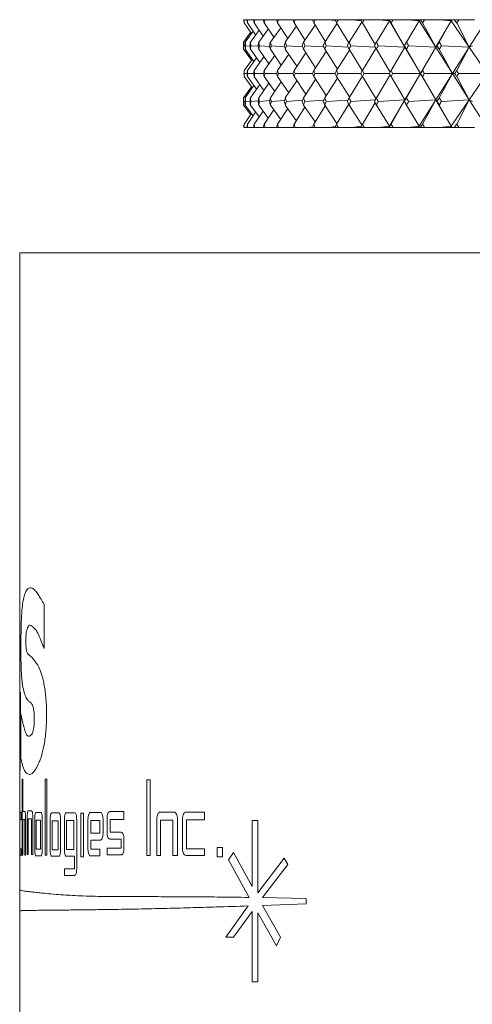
# Model space of a CAD drawing. Header units: inches. Extents: x 1.3 to 19.7, y 2.7 to 15.7.
# Tile 21 of 27: x 17.206 to 17.732, y 9.217 to 10.36. Entities that reach past the tile are written whole.
import ezdxf

# ---------------------------------------------------------------- set-up
doc = ezdxf.new("R2010")
doc.units = ezdxf.units.IN
doc.header["$MEASUREMENT"] = 0

msp = doc.modelspace()

# ---------------------------------------------------------------- linework, layer by layer
at = {"color": 7, "linetype": 'Continuous', "lineweight": 15}
for p, q in [((17.4668, 10.3598), (17.467, 10.3598)), ((17.4755, 10.3436), (17.4669, 10.356)), ((17.4704, 10.3598), (17.467, 10.3598)), ((17.4704, 10.3598), (17.4712, 10.3598)), ((17.4803, 10.3422), (17.4708, 10.356)), ((17.478, 10.3598), (17.4712, 10.3598)), ((17.478, 10.3598), (17.4792, 10.3598)), ((17.4889, 10.3408), (17.4786, 10.356)), ((17.4894, 10.3598), (17.4792, 10.3598)), ((17.4894, 10.3598), (17.4911, 10.3598)), ((17.5014, 10.3394), (17.4902, 10.356)), ((17.5046, 10.3598), (17.4911, 10.3598)), ((17.5046, 10.3598), (17.5068, 10.3598)), ((17.5177, 10.338), (17.5057, 10.356)), ((17.5212, 10.3598), (17.5068, 10.3598)), ((17.5212, 10.3598), (17.5237, 10.3595)), ((17.5236, 10.3598), (17.5212, 10.3598)), ((17.5236, 10.3598), (17.5263, 10.3598)), ((17.5376, 10.3365), (17.5249, 10.356)), ((17.5414, 10.3598), (17.5263, 10.3598)), ((17.5494, 10.3535), (17.5359, 10.3339)), ((17.5414, 10.3598), (17.5465, 10.3591)), ((17.5462, 10.3598), (17.5414, 10.3598)), ((17.5462, 10.3598), (17.5494, 10.3598)), ((17.5612, 10.3349), (17.5478, 10.356)), ((17.5652, 10.3598), (17.5494, 10.3598)), ((17.5748, 10.3551), (17.5606, 10.3339)), ((17.5652, 10.3598), (17.5729, 10.3588)), ((17.5725, 10.3598), (17.5652, 10.3598)), ((17.5725, 10.3598), (17.5761, 10.3598)), ((17.5884, 10.333), (17.5743, 10.356)), ((17.5925, 10.3598), (17.5761, 10.3598)), ((17.6038, 10.3569), (17.5888, 10.3339)), ((17.5925, 10.3598), (17.6029, 10.3586)), ((17.6022, 10.3598), (17.5925, 10.3598)), ((17.6022, 10.3598), (17.6063, 10.3598)), ((17.6191, 10.3311), (17.6043, 10.356)), ((17.6232, 10.3598), (17.6063, 10.3598)), ((17.6358, 10.3583), (17.6205, 10.3339)), ((17.6232, 10.3598), (17.6358, 10.3583)), ((17.6349, 10.3598), (17.6232, 10.3598)), ((17.6358, 10.3583), (17.6349, 10.3598)), ((17.6351, 10.3598), (17.6349, 10.3598)), ((17.6349, 10.3598), (17.6358, 10.3583)), ((17.6349, 10.3598), (17.6349, 10.3598)), ((17.6351, 10.3598), (17.6358, 10.3583)), ((17.6353, 10.3598), (17.6351, 10.3598)), ((17.6353, 10.3598), (17.6398, 10.3598)), ((17.6358, 10.3583), (17.6537, 10.3278)), ((17.6537, 10.3278), (17.6376, 10.356)), ((17.6573, 10.3598), (17.6398, 10.3598)), ((17.6701, 10.3583), (17.6555, 10.3339)), ((17.6573, 10.3598), (17.6701, 10.3583)), ((17.6692, 10.3598), (17.6573, 10.3598)), ((17.6692, 10.3598), (17.6701, 10.3583)), ((17.6693, 10.3598), (17.6692, 10.3598)), ((17.6701, 10.3583), (17.6693, 10.3598)), ((17.6703, 10.3598), (17.6693, 10.3598)), ((17.6703, 10.3598), (17.6701, 10.3583)), ((17.6701, 10.3583), (17.6896, 10.3278)), ((17.6717, 10.3598), (17.6703, 10.3598)), ((17.6717, 10.3598), (17.6766, 10.3598)), ((17.6896, 10.3278), (17.6741, 10.356)), ((17.6944, 10.3598), (17.6766, 10.3598)), ((17.7075, 10.3583), (17.6896, 10.3278)), ((17.7075, 10.3583), (17.6936, 10.3339)), ((17.6944, 10.3598), (17.7075, 10.3583)), ((17.7065, 10.3598), (17.6944, 10.3598)), ((17.7065, 10.3598), (17.7075, 10.3583)), ((17.7067, 10.3598), (17.7065, 10.3598)), ((17.7075, 10.3583), (17.7067, 10.3598)), ((17.7084, 10.3598), (17.7067, 10.3598)), ((17.7085, 10.3598), (17.7075, 10.3583)), ((17.7084, 10.3598), (17.7075, 10.3583)), ((17.7075, 10.3583), (17.7284, 10.3278)), ((17.7085, 10.3598), (17.7084, 10.3598)), ((17.7111, 10.3598), (17.7085, 10.3598)), ((17.7111, 10.3598), (17.7164, 10.3598)), ((17.7284, 10.3278), (17.7138, 10.356)), ((17.7346, 10.3598), (17.7164, 10.3598)), ((17.7479, 10.3583), (17.7284, 10.3278)), ((17.4745, 10.3449), (17.4664, 10.3339)), ((17.4775, 10.3463), (17.4683, 10.3339)), ((17.4843, 10.3477), (17.4742, 10.3339)), ((17.4949, 10.349), (17.4839, 10.3339)), ((17.5094, 10.3505), (17.4975, 10.3339)), ((17.5275, 10.352), (17.5148, 10.3339)), ((17.4664, 10.3339), (17.4664, 10.3256)), ((17.4664, 10.3296), (17.4681, 10.3294)), ((17.4755, 10.3127), (17.4664, 10.3256)), ((17.4784, 10.3114), (17.4683, 10.3256)), ((17.4686, 10.3296), (17.4738, 10.3292)), ((17.4851, 10.31), (17.4742, 10.3256)), ((17.4747, 10.3296), (17.4833, 10.3289)), ((17.4957, 10.3086), (17.4839, 10.3256)), ((17.4847, 10.3296), (17.4967, 10.3287)), ((17.5101, 10.3072), (17.4975, 10.3256)), ((17.4985, 10.3296), (17.5139, 10.3285)), ((17.5188, 10.3197), (17.5057, 10.3008)), ((17.5282, 10.3057), (17.5148, 10.3256)), ((17.5161, 10.3296), (17.5349, 10.3283)), ((17.5388, 10.3212), (17.5249, 10.3008)), ((17.55, 10.3041), (17.5359, 10.3256)), ((17.5374, 10.3296), (17.5595, 10.3282)), ((17.5624, 10.3228), (17.5478, 10.3008)), ((17.5754, 10.3025), (17.5606, 10.3256)), ((17.5623, 10.3296), (17.5877, 10.328)), ((17.5895, 10.3245), (17.5743, 10.3008)), ((17.6042, 10.3008), (17.5888, 10.3256)), ((17.5908, 10.3296), (17.6193, 10.3279)), ((17.6201, 10.3263), (17.6043, 10.3008)), ((17.6365, 10.2988), (17.6205, 10.3256)), ((17.6227, 10.3296), (17.6537, 10.3278)), ((17.6537, 10.3278), (17.6376, 10.3008)), ((17.6531, 10.3296), (17.6537, 10.3278)), ((17.6537, 10.3278), (17.6716, 10.2973)), ((17.6716, 10.2973), (17.6555, 10.3256)), ((17.6578, 10.3296), (17.6896, 10.3278)), ((17.6896, 10.3278), (17.6716, 10.2973)), ((17.6896, 10.3278), (17.6741, 10.3008)), ((17.691, 10.3296), (17.6896, 10.3278)), ((17.6896, 10.3278), (17.709, 10.2973)), ((17.709, 10.2973), (17.6936, 10.3256)), ((17.6962, 10.3296), (17.7284, 10.3278)), ((17.7284, 10.3278), (17.709, 10.2973)), ((17.7284, 10.3278), (17.7138, 10.3008)), ((17.732, 10.3296), (17.7284, 10.3278)), ((17.7284, 10.3278), (17.7493, 10.2973)), ((17.4765, 10.3141), (17.4669, 10.3008)), ((17.4813, 10.3154), (17.4708, 10.3008)), ((17.49, 10.3168), (17.4786, 10.3008)), ((17.5025, 10.3182), (17.4902, 10.3008)), ((17.4705, 10.2973), (17.467, 10.2973)), ((17.4781, 10.2973), (17.4711, 10.2973)), ((17.4895, 10.2973), (17.4791, 10.2973)), ((17.5048, 10.2973), (17.491, 10.2973)), ((17.5238, 10.2973), (17.5066, 10.2973)), ((17.5465, 10.2973), (17.5261, 10.2973)), ((17.5728, 10.2973), (17.5492, 10.2973)), ((17.6026, 10.2973), (17.5758, 10.2973)), ((17.6357, 10.2973), (17.606, 10.2973)), ((17.6716, 10.2973), (17.6395, 10.2973)), ((17.6537, 10.2668), (17.6716, 10.2973)), ((17.6716, 10.2973), (17.6555, 10.269)), ((17.6896, 10.2668), (17.6716, 10.2973)), ((17.6716, 10.2973), (17.6721, 10.2973)), ((17.709, 10.2973), (17.6762, 10.2973)), ((17.6896, 10.2668), (17.709, 10.2973)), ((17.709, 10.2973), (17.6936, 10.269)), ((17.7284, 10.2668), (17.709, 10.2973)), ((17.709, 10.2973), (17.7116, 10.2973)), ((17.7493, 10.2973), (17.716, 10.2973)), ((17.7284, 10.2668), (17.7493, 10.2973)), ((17.4669, 10.2938), (17.4765, 10.2805)), ((17.4708, 10.2938), (17.4813, 10.2792)), ((17.4786, 10.2938), (17.49, 10.2778)), ((17.4957, 10.286), (17.4839, 10.269)), ((17.4902, 10.2938), (17.5025, 10.2764)), ((17.5101, 10.2875), (17.4975, 10.269)), ((17.5057, 10.2938), (17.5188, 10.2749)), ((17.5282, 10.2889), (17.5148, 10.269)), ((17.5249, 10.2938), (17.5388, 10.2734)), ((17.55, 10.2905), (17.5359, 10.269)), ((17.5478, 10.2938), (17.5624, 10.2718)), ((17.5754, 10.2921), (17.5606, 10.269)), ((17.5743, 10.2938), (17.5895, 10.2701)), ((17.6042, 10.2939), (17.5888, 10.269)), ((17.6043, 10.2938), (17.6201, 10.2683)), ((17.6365, 10.2958), (17.6205, 10.269)), ((17.6376, 10.2938), (17.6537, 10.2668)), ((17.6741, 10.2938), (17.6896, 10.2668)), ((17.7138, 10.2938), (17.7284, 10.2668)), ((17.4755, 10.2819), (17.4664, 10.269)), ((17.4784, 10.2833), (17.4683, 10.269)), ((17.4851, 10.2846), (17.4742, 10.269)), ((17.4664, 10.269), (17.4664, 10.2607)), ((17.4681, 10.2652), (17.4664, 10.265)), ((17.4738, 10.2654), (17.4686, 10.265)), ((17.4833, 10.2657), (17.4747, 10.265)), ((17.4967, 10.2659), (17.4847, 10.265)), ((17.5139, 10.2661), (17.4985, 10.265)), ((17.5349, 10.2663), (17.5161, 10.265)), ((17.5595, 10.2664), (17.5374, 10.265)), ((17.5877, 10.2666), (17.5623, 10.265)), ((17.6193, 10.2667), (17.5908, 10.265)), ((17.6043, 10.2386), (17.6191, 10.2635)), ((17.6537, 10.2668), (17.6227, 10.265)), ((17.6358, 10.2363), (17.6537, 10.2668)), ((17.6376, 10.2386), (17.6537, 10.2668)), ((17.6537, 10.2668), (17.6531, 10.265)), ((17.6896, 10.2668), (17.6578, 10.265)), ((17.6701, 10.2363), (17.6896, 10.2668)), ((17.6741, 10.2386), (17.6896, 10.2668)), ((17.7075, 10.2363), (17.6896, 10.2668)), ((17.6896, 10.2668), (17.691, 10.265)), ((17.7284, 10.2668), (17.6962, 10.265)), ((17.7075, 10.2363), (17.7284, 10.2668)), ((17.7138, 10.2386), (17.7284, 10.2668)), ((17.7479, 10.2363), (17.7284, 10.2668)), ((17.7284, 10.2668), (17.732, 10.265)), ((17.4664, 10.2607), (17.4745, 10.2497)), ((17.4669, 10.2386), (17.4755, 10.251)), ((17.4683, 10.2607), (17.4775, 10.2483)), ((17.4708, 10.2386), (17.4803, 10.2524)), ((17.4742, 10.2607), (17.4843, 10.247)), ((17.4786, 10.2386), (17.4889, 10.2538)), ((17.4839, 10.2607), (17.4949, 10.2456)), ((17.4902, 10.2386), (17.5014, 10.2552)), ((17.4975, 10.2607), (17.5094, 10.2441)), ((17.5057, 10.2386), (17.5177, 10.2566)), ((17.5148, 10.2607), (17.5275, 10.2427)), ((17.5249, 10.2386), (17.5376, 10.2582)), ((17.5359, 10.2607), (17.5494, 10.2411)), ((17.5478, 10.2386), (17.5612, 10.2597)), ((17.5606, 10.2607), (17.5748, 10.2395)), ((17.5743, 10.2386), (17.5884, 10.2616)), ((17.5888, 10.2607), (17.6038, 10.2377)), ((17.6205, 10.2607), (17.6358, 10.2363)), ((17.6555, 10.2607), (17.6701, 10.2363)), ((17.6936, 10.2607), (17.7075, 10.2363)), ((17.4668, 10.2348), (17.467, 10.2348)), ((17.4704, 10.2348), (17.467, 10.2348)), ((17.4704, 10.2348), (17.4712, 10.2348)), ((17.478, 10.2348), (17.4712, 10.2348)), ((17.478, 10.2348), (17.4792, 10.2348)), ((17.4894, 10.2348), (17.4792, 10.2348)), ((17.4894, 10.2348), (17.4911, 10.2348)), ((17.5046, 10.2348), (17.4911, 10.2348)), ((17.5046, 10.2348), (17.5068, 10.2348)), ((17.5212, 10.2348), (17.5068, 10.2348)), ((17.5237, 10.2351), (17.5212, 10.2348)), ((17.5236, 10.2348), (17.5212, 10.2348)), ((17.5236, 10.2348), (17.5263, 10.2348)), ((17.5414, 10.2348), (17.5263, 10.2348)), ((17.5465, 10.2355), (17.5414, 10.2348)), ((17.5462, 10.2348), (17.5414, 10.2348)), ((17.5462, 10.2348), (17.5494, 10.2348)), ((17.5652, 10.2348), (17.5494, 10.2348)), ((17.5729, 10.2358), (17.5652, 10.2348)), ((17.5725, 10.2348), (17.5652, 10.2348)), ((17.5725, 10.2348), (17.5761, 10.2348)), ((17.5925, 10.2348), (17.5761, 10.2348)), ((17.6029, 10.2361), (17.5925, 10.2348)), ((17.6022, 10.2348), (17.5925, 10.2348)), ((17.6022, 10.2348), (17.6063, 10.2348)), ((17.6232, 10.2348), (17.6063, 10.2348)), ((17.6358, 10.2363), (17.6232, 10.2348)), ((17.6349, 10.2348), (17.6232, 10.2348)), ((17.6349, 10.2348), (17.6358, 10.2363)), ((17.6349, 10.2348), (17.6358, 10.2363)), ((17.6351, 10.2348), (17.6349, 10.2348)), ((17.6349, 10.2348), (17.6349, 10.2348)), ((17.6358, 10.2363), (17.6351, 10.2348)), ((17.6353, 10.2348), (17.6351, 10.2348)), ((17.6353, 10.2348), (17.6398, 10.2348)), ((17.6573, 10.2348), (17.6398, 10.2348)), ((17.6701, 10.2363), (17.6573, 10.2348)), ((17.6692, 10.2348), (17.6573, 10.2348)), ((17.6692, 10.2348), (17.6701, 10.2363)), ((17.6693, 10.2348), (17.6692, 10.2348)), ((17.6693, 10.2348), (17.6701, 10.2363)), ((17.6703, 10.2348), (17.6693, 10.2348)), ((17.6701, 10.2363), (17.6703, 10.2348)), ((17.6717, 10.2348), (17.6703, 10.2348)), ((17.6717, 10.2348), (17.6766, 10.2348)), ((17.6944, 10.2348), (17.6766, 10.2348)), ((17.7075, 10.2363), (17.6944, 10.2348)), ((17.7065, 10.2348), (17.6944, 10.2348)), ((17.7065, 10.2348), (17.7075, 10.2363)), ((17.7067, 10.2348), (17.7065, 10.2348)), ((17.7067, 10.2348), (17.7075, 10.2363)), ((17.7084, 10.2348), (17.7067, 10.2348)), ((17.7075, 10.2363), (17.7085, 10.2348)), ((17.7084, 10.2348), (17.7075, 10.2363)), ((17.7085, 10.2348), (17.7084, 10.2348)), ((17.7111, 10.2348), (17.7085, 10.2348)), ((17.7111, 10.2348), (17.7164, 10.2348)), ((17.7346, 10.2348), (17.7164, 10.2348)), ((17.2064, 10.0892), (17.2064, 9.5794)), ((17.2064, 10.0892), (19.7064, 10.0892)), ((17.2347, 9.63), (17.2347, 9.681)), ((17.2064, 9.5794), (17.2064, 9.4888)), ((17.207, 9.4888), (17.2072, 9.5794)), ((17.2076, 9.5546), (17.2076, 9.5035)), ((17.2064, 9.4888), (17.2064, 9.3508)), ((17.2068, 9.4888), (17.207, 9.4888)), ((17.2098, 9.4785), (17.2092, 9.4785)), ((17.2092, 9.4785), (17.2092, 9.3903)), ((17.2098, 9.4408), (17.2098, 9.4785)), ((17.2377, 9.4785), (17.2358, 9.4785)), ((17.2358, 9.4785), (17.2358, 9.3903)), ((17.2377, 9.3903), (17.2377, 9.4785)), ((17.358, 9.4777), (17.3538, 9.4777)), ((17.3538, 9.4777), (17.3538, 9.3896)), ((17.358, 9.3896), (17.358, 9.4777)), ((17.208, 9.4402), (17.2066, 9.4402)), ((17.208, 9.4311), (17.208, 9.4402)), ((17.2124, 9.4408), (17.2098, 9.4408)), ((17.2204, 9.4415), (17.216, 9.4415)), ((17.231, 9.4398), (17.2251, 9.4398)), ((17.2517, 9.4392), (17.2436, 9.4392)), ((17.2701, 9.4394), (17.2604, 9.4394)), ((17.3001, 9.4397), (17.2884, 9.4397)), ((17.3274, 9.4408), (17.311, 9.4408)), ((17.3274, 9.4317), (17.3274, 9.4408)), ((17.3856, 9.4401), (17.3694, 9.4401)), ((17.4211, 9.4402), (17.3994, 9.4402)), ((17.4211, 9.431), (17.4211, 9.4402)), ((17.2065, 9.4325), (17.2065, 9.3975)), ((17.2066, 9.3975), (17.2066, 9.4311)), ((17.2066, 9.4311), (17.208, 9.4311)), ((17.2098, 9.3903), (17.2098, 9.4316)), ((17.2098, 9.4316), (17.2122, 9.4316)), ((17.2122, 9.4316), (17.2122, 9.3903)), ((17.2132, 9.3903), (17.2132, 9.4331)), ((17.2151, 9.4337), (17.2151, 9.391)), ((17.2162, 9.391), (17.2162, 9.4323)), ((17.2162, 9.4323), (17.22, 9.4323)), ((17.22, 9.4323), (17.22, 9.391)), ((17.2216, 9.391), (17.2216, 9.4337)), ((17.2238, 9.4321), (17.2238, 9.397)), ((17.2253, 9.4306), (17.2253, 9.397)), ((17.2305, 9.4306), (17.2253, 9.4306)), ((17.2305, 9.397), (17.2305, 9.4306)), ((17.2325, 9.397), (17.2325, 9.4321)), ((17.2417, 9.4315), (17.2417, 9.3965)), ((17.2511, 9.4301), (17.2439, 9.4301)), ((17.2439, 9.4301), (17.2439, 9.3965)), ((17.2511, 9.3965), (17.2511, 9.4301)), ((17.2538, 9.3965), (17.2538, 9.4315)), ((17.2582, 9.4317), (17.2582, 9.3967)), ((17.2693, 9.4302), (17.2607, 9.4302)), ((17.2607, 9.4302), (17.2607, 9.3967)), ((17.2693, 9.3967), (17.2693, 9.4302)), ((17.2725, 9.3744), (17.2725, 9.4317)), ((17.2804, 9.4388), (17.2774, 9.4388)), ((17.2774, 9.4388), (17.2774, 9.3884)), ((17.2804, 9.3884), (17.2804, 9.4388)), ((17.2856, 9.432), (17.2856, 9.397)), ((17.2888, 9.4305), (17.2888, 9.4155)), ((17.2992, 9.4305), (17.2888, 9.4305)), ((17.2992, 9.4155), (17.2992, 9.4305)), ((17.3031, 9.4153), (17.3031, 9.432)), ((17.3079, 9.4331), (17.3079, 9.4165)), ((17.3114, 9.4167), (17.3114, 9.4317)), ((17.3114, 9.4317), (17.3274, 9.4317)), ((17.3656, 9.4324), (17.3656, 9.3896)), ((17.37, 9.3896), (17.37, 9.4309)), ((17.37, 9.4309), (17.3843, 9.4309)), ((17.3843, 9.4309), (17.3843, 9.3896)), ((17.3896, 9.3896), (17.3896, 9.4324)), ((17.3953, 9.4325), (17.3953, 9.3975)), ((17.4, 9.3975), (17.4, 9.431)), ((17.4, 9.431), (17.4211, 9.431)), ((17.4827, 9.4304), (17.4762, 9.4304)), ((17.4762, 9.4304), (17.4762, 9.3536)), ((17.4827, 9.3463), (17.4827, 9.4304)), ((17.3241, 9.4167), (17.3114, 9.4167)), ((17.2888, 9.4155), (17.2992, 9.4155)), ((17.2888, 9.4076), (17.3001, 9.4076)), ((17.2888, 9.397), (17.2888, 9.4076)), ((17.311, 9.4087), (17.3241, 9.4087)), ((17.3241, 9.4087), (17.3241, 9.3981)), ((17.3274, 9.3981), (17.3274, 9.409)), ((17.208, 9.3975), (17.2066, 9.3975)), ((17.208, 9.3898), (17.208, 9.3975)), ((17.2253, 9.397), (17.2305, 9.397)), ((17.2439, 9.3965), (17.2511, 9.3965)), ((17.2607, 9.3967), (17.2693, 9.3967)), ((17.2992, 9.397), (17.2888, 9.397)), ((17.2992, 9.3893), (17.2992, 9.397)), ((17.3241, 9.3981), (17.3079, 9.3981)), ((17.3079, 9.3981), (17.3079, 9.3904)), ((17.4211, 9.3975), (17.4, 9.3975)), ((17.4211, 9.3898), (17.4211, 9.3975)), ((17.4417, 9.399), (17.4357, 9.399)), ((17.4357, 9.399), (17.4357, 9.3884)), ((17.4417, 9.3884), (17.4417, 9.399)), ((17.2066, 9.3898), (17.208, 9.3898)), ((17.2092, 9.3903), (17.2098, 9.3903)), ((17.2122, 9.3903), (17.2132, 9.3903)), ((17.2151, 9.391), (17.2162, 9.391)), ((17.22, 9.391), (17.2216, 9.391)), ((17.2251, 9.3893), (17.231, 9.3893)), ((17.2358, 9.3903), (17.2377, 9.3903)), ((17.2436, 9.3888), (17.2517, 9.3888)), ((17.2604, 9.389), (17.2701, 9.389)), ((17.2701, 9.389), (17.2701, 9.3744)), ((17.2774, 9.3884), (17.2804, 9.3884)), ((17.2884, 9.3893), (17.2992, 9.3893)), ((17.3079, 9.3904), (17.3241, 9.3904)), ((17.3538, 9.3896), (17.358, 9.3896)), ((17.3656, 9.3896), (17.37, 9.3896)), ((17.3843, 9.3896), (17.3896, 9.3896)), ((17.3994, 9.3898), (17.4211, 9.3898)), ((17.4357, 9.3884), (17.4417, 9.3884)), ((17.4548, 9.3931), (17.449, 9.3848)), ((17.449, 9.3848), (17.4727, 9.3411)), ((17.4762, 9.3536), (17.4548, 9.3931)), ((17.5135, 9.3868), (17.4827, 9.3463)), ((17.5177, 9.3793), (17.5135, 9.3868)), ((17.2701, 9.3744), (17.2582, 9.3744)), ((17.2582, 9.3744), (17.2582, 9.3667)), ((17.4882, 9.3409), (17.5177, 9.3793)), ((17.2582, 9.3667), (17.2701, 9.3667)), ((17.2064, 9.3508), (17.2064, 9.3257)), ((17.5389, 9.34), (17.4882, 9.3409)), ((17.5389, 9.3335), (17.5389, 9.34)), ((17.2064, 9.3257), (17.2064, 8.0892)), ((17.4716, 9.3312), (17.4458, 9.2951)), ((17.4883, 9.3318), (17.5389, 9.3335)), ((17.5092, 9.2951), (17.4883, 9.3318)), ((17.4548, 9.2951), (17.4762, 9.3247)), ((17.4762, 9.3247), (17.4762, 9.2431)), ((17.4827, 9.2431), (17.4827, 9.3232)), ((17.4827, 9.3232), (17.5046, 9.2851)), ((17.4458, 9.2951), (17.4548, 9.2951)), ((17.5046, 9.2851), (17.5092, 9.2951)), ((17.4762, 9.2431), (17.4827, 9.2431))]:
    msp.add_line(p, q, dxfattribs=at)
for centre, major_axis, ratio, start_param, end_param in [((18.4564, 8.9255), (-0.9016, 1.701), 0.240449, 0.45326, 0.457302), ((18.4564, 8.9255), (-0.8792, 1.6985), 0.267949, 0.442201, 0.446242), ((18.4564, 8.9255), (-0.9211, 1.7035), 0.212955, 0.465373, 0.469415), ((18.4564, 8.9255), (-0.8538, 1.6961), 0.295419, 0.432384, 0.436426), ((18.4564, 8.9255), (-0.9381, 1.7059), 0.185493, 0.478371, 0.482412), ((18.4564, 8.9255), (-0.8253, 1.6939), 0.322803, 0.424026, 0.428068), ((18.4564, 8.9255), (-0.9525, 1.7081), 0.158074, 0.492105, 0.496146), ((18.4564, 8.9255), (-0.7933, 1.6921), 0.350025, 0.417373, 0.421415), ((18.4564, 8.9255), (-0.9644, 1.7101), 0.130706, 0.506441, 0.510483), ((18.4564, 8.9255), (-0.7575, 1.6908), 0.376978, 0.412704, 0.416746), ((18.4564, 8.9255), (-0.9741, 1.7118), 0.103386, 0.52126, 0.525302), ((18.4564, 8.9255), (-0.7176, 1.6901), 0.403524, 0.410332, 0.414374), ((18.4564, 8.9255), (-0.9814, 1.7131), 0.076109, 0.536449, 0.540491), ((18.4564, 8.9255), (-0.6732, 1.6902), 0.429477, 0.410605, 0.414646), ((18.4564, 8.9255), (-0.9865, 1.7141), 0.048867, 0.551906, 0.555948), ((18.4564, 8.9255), (-0.6238, 1.6911), 0.454601, 0.413892, 0.417934), ((18.4564, 8.9255), (-0.9893, 1.7146), 0.021649, 0.567532, 0.571573), ((18.4564, 8.9255), (-0.5688, 1.693), 0.478597, 0.420577, 0.424619), ((18.4564, 8.9255), (-0.99, 1.7147), 0.005559, 5.695912, 5.699954), ((18.4564, 8.9255), (-0.508, 1.6957), 0.501096, 0.431017, 0.435058), ((18.4564, 8.9255), (-0.9884, 1.7144), 0.03277, 5.680231, 5.684273), ((18.4564, 8.9255), (-0.4409, 1.6992), 0.521658, 0.445498, 0.44954), ((18.4564, 8.9255), (-0.9846, 1.7137), 0.059997, 5.664663, 5.668705), ((18.4564, 8.9255), (-0.3672, 1.7032), 0.539778, 0.464161, 0.468203), ((18.4564, 11.6691), (0.8538, 1.6961), 0.295419, 2.610919, 2.614975), ((18.4564, 11.6691), (0.8792, 1.6985), 0.267949, 2.601102, 2.605158), ((18.4564, 11.6691), (0.8253, 1.6939), 0.322803, 2.619277, 2.623333), ((18.4564, 11.6691), (0.9016, 1.701), 0.240449, 2.590043, 2.594099), ((18.4564, 11.6691), (0.7933, 1.6921), 0.350025, 2.62593, 2.629986), ((18.4564, 11.6691), (0.9211, 1.7035), 0.212955, 2.57793, 2.581986), ((18.4564, 11.6691), (0.7575, 1.6908), 0.376978, 2.630599, 2.634655), ((18.4564, 11.6691), (0.9381, 1.7059), 0.185493, 2.564933, 2.568988), ((18.4564, 11.6691), (0.7176, 1.6901), 0.403524, 2.632971, 2.637027), ((18.4564, 11.6691), (0.9525, 1.7081), 0.158074, 2.551199, 2.555254), ((18.4564, 11.6691), (0.6732, 1.6902), 0.429477, 2.632699, 2.636754), ((18.4564, 11.6691), (0.9644, 1.7101), 0.130706, 2.536862, 2.540918), ((18.4564, 11.6691), (0.6238, 1.6911), 0.454601, 2.629411, 2.633467), ((18.4564, 11.6691), (0.9741, 1.7118), 0.103386, 2.522043, 2.526099), ((18.4564, 11.6691), (0.5688, 1.693), 0.478597, 2.622726, 2.626782), ((18.4564, 11.6691), (0.9814, 1.7131), 0.076109, 2.506854, 2.51091), ((18.4564, 11.6691), (0.508, 1.6957), 0.501096, 2.612286, 2.616342), ((18.4564, 11.6691), (0.9865, 1.7141), 0.048867, 2.491397, 2.495453), ((18.4564, 11.6691), (0.4409, 1.6992), 0.521658, 2.597805, 2.601861), ((18.4564, 11.6691), (0.9893, 1.7146), 0.021649, 2.475772, 2.479827), ((18.4564, 11.6691), (0.3672, 1.7032), 0.539778, 2.579142, 2.583198), ((18.4564, 11.6691), (0.99, 1.7147), 0.005559, 3.819058, 3.823114), ((18.4564, 11.6691), (0.2873, 1.7073), 0.554907, 2.556391, 2.560447), ((18.4564, 8.9255), (-0.8792, 1.6985), 0.267949, 0.473602, 0.477658), ((18.4564, 8.9255), (-0.9016, 1.701), 0.240449, 0.484662, 0.488718), ((18.4564, 8.9255), (-0.8538, 1.6961), 0.295419, 0.463786, 0.467841), ((18.4564, 8.9255), (-0.9211, 1.7035), 0.212955, 0.496775, 0.500831), ((18.4564, 8.9255), (-0.8253, 1.6939), 0.322803, 0.455428, 0.459484), ((18.4564, 8.9255), (-0.9381, 1.7059), 0.185493, 0.509772, 0.513828), ((18.4564, 8.9255), (-0.7933, 1.6921), 0.350025, 0.448775, 0.452831), ((18.4564, 8.9255), (-0.9525, 1.7081), 0.158074, 0.523506, 0.527562), ((18.4564, 8.9255), (-0.7575, 1.6908), 0.376978, 0.444106, 0.448162), ((18.4564, 8.9255), (-0.9644, 1.7101), 0.130706, 0.537843, 0.541899), ((18.4564, 8.9255), (-0.7176, 1.6901), 0.403524, 0.441734, 0.44579), ((18.4564, 8.9255), (-0.9741, 1.7118), 0.103386, 0.552662, 0.556718), ((18.4564, 8.9255), (-0.6732, 1.6902), 0.429477, 0.442006, 0.446062), ((18.4564, 8.9255), (-0.9814, 1.7131), 0.076109, 0.567851, 0.571907), ((18.4564, 8.9255), (-0.6238, 1.6911), 0.454601, 0.445294, 0.44935), ((18.4564, 8.9255), (-0.9865, 1.7141), 0.048867, 0.583308, 0.587364), ((18.4564, 8.9255), (-0.5688, 1.693), 0.478597, 0.451979, 0.456035), ((18.4564, 8.9255), (-0.9893, 1.7146), 0.021649, 0.598933, 0.602989), ((18.4564, 8.9255), (-0.508, 1.6957), 0.501096, 0.462418, 0.466474), ((18.4564, 8.9255), (-0.99, 1.7147), 0.005559, 5.664496, 5.668552), ((18.4564, 8.9255), (-0.4409, 1.6992), 0.521658, 0.4769, 0.480956), ((18.4564, 8.9255), (-0.9884, 1.7144), 0.03277, 5.648815, 5.652871), ((18.4564, 8.9255), (-0.3672, 1.7032), 0.539778, 0.495563, 0.499619), ((18.4564, 11.6691), (0.8792, 1.6985), 0.267949, 2.632518, 2.635916), ((18.4564, 8.9255), (-0.8792, 1.6985), 0.267949, 0.505677, 0.509074), ((18.4564, 11.6691), (0.8538, 1.6961), 0.295419, 2.642335, 2.645733), ((18.4564, 8.9255), (-0.8538, 1.6961), 0.295419, 0.49586, 0.499257), ((18.4564, 11.6691), (0.9016, 1.701), 0.240449, 2.621459, 2.624856), ((18.4564, 8.9255), (-0.9016, 1.701), 0.240449, 0.516737, 0.520134), ((18.4564, 11.6691), (0.8253, 1.6939), 0.322803, 2.650693, 2.65409), ((18.4564, 8.9255), (-0.8253, 1.6939), 0.322803, 0.487502, 0.4909), ((18.4564, 11.6691), (0.9211, 1.7035), 0.212955, 2.609346, 2.612744), ((18.4564, 8.9255), (-0.9211, 1.7035), 0.212955, 0.528849, 0.532246), ((18.4564, 11.6691), (0.7933, 1.6921), 0.350025, 2.657346, 2.660743), ((18.4564, 8.9255), (-0.7933, 1.6921), 0.350025, 0.480849, 0.484247), ((18.4564, 11.6691), (0.9381, 1.7059), 0.185493, 2.596348, 2.599746), ((18.4564, 8.9255), (-0.9381, 1.7059), 0.185493, 0.541847, 0.545244), ((18.4564, 11.6691), (0.7575, 1.6908), 0.376978, 2.662015, 2.665412), ((18.4564, 8.9255), (-0.7575, 1.6908), 0.376978, 0.47618, 0.479578), ((18.4564, 11.6691), (0.9525, 1.7081), 0.158074, 2.582615, 2.586012), ((18.4564, 8.9255), (-0.9525, 1.7081), 0.158074, 0.555581, 0.558978), ((18.4564, 11.6691), (0.7176, 1.6901), 0.403524, 2.664387, 2.667784), ((18.4564, 8.9255), (-0.7176, 1.6901), 0.403524, 0.473809, 0.477206), ((18.4564, 11.6691), (0.9644, 1.7101), 0.130706, 2.568278, 2.571675), ((18.4564, 8.9255), (-0.9644, 1.7101), 0.130706, 0.569918, 0.573315), ((18.4564, 11.6691), (0.6732, 1.6902), 0.429477, 2.664114, 2.667512), ((18.4564, 8.9255), (-0.6732, 1.6902), 0.429477, 0.474081, 0.477478), ((18.4564, 11.6691), (0.9741, 1.7118), 0.103386, 2.553459, 2.556857), ((18.4564, 8.9255), (-0.9741, 1.7118), 0.103386, 0.584736, 0.588133), ((18.4564, 11.6691), (0.6238, 1.6911), 0.454601, 2.660827, 2.664224), ((18.4564, 8.9255), (-0.6238, 1.6911), 0.454601, 0.477369, 0.480766), ((18.4564, 11.6691), (0.9814, 1.7131), 0.076109, 2.53827, 2.541667), ((18.4564, 8.9255), (-0.9814, 1.7131), 0.076109, 0.599925, 0.603323), ((18.4564, 11.6691), (0.5688, 1.693), 0.478597, 2.654142, 2.65754), ((18.4564, 8.9255), (-0.5688, 1.693), 0.478597, 0.484053, 0.48745), ((18.4564, 11.6691), (0.9865, 1.7141), 0.048867, 2.522813, 2.526211), ((18.4564, 8.9255), (-0.9865, 1.7141), 0.048867, 0.615382, 0.618779), ((18.4564, 11.6691), (0.508, 1.6957), 0.501096, 2.643702, 2.6471), ((18.4564, 8.9255), (-0.508, 1.6957), 0.501096, 0.494493, 0.49789), ((18.4564, 11.6691), (0.9893, 1.7146), 0.021649, 2.507187, 2.510585), ((18.4564, 8.9255), (-0.9893, 1.7146), 0.021649, 0.631008, 0.634405), ((18.4564, 11.6691), (0.4409, 1.6992), 0.521658, 2.629221, 2.632619), ((18.4564, 8.9255), (-0.4409, 1.6992), 0.521658, 0.508974, 0.512371), ((18.4564, 11.6691), (0.99, 1.7147), 0.005559, 3.788301, 3.791698), ((18.4564, 8.9255), (-0.99, 1.7147), 0.005559, 5.63308, 5.636477), ((18.4564, 11.6691), (0.3672, 1.7032), 0.539778, 2.610558, 2.613955), ((18.4564, 8.9255), (-0.3672, 1.7032), 0.539778, 0.527637, 0.531035), ((18.4564, 11.6691), (0.9884, 1.7144), 0.03277, 3.803981, 3.807379), ((18.4564, 8.9255), (-0.9884, 1.7144), 0.03277, 5.617399, 5.620796), ((18.4564, 11.6691), (0.2873, 1.7073), 0.554907, 2.587807, 2.591205), ((18.4564, 8.9255), (-0.2873, 1.7073), 0.554907, 0.550388, 0.553786), ((18.4564, 11.6691), (0.8792, 1.6985), 0.267949, 2.663934, 2.66799), ((18.4564, 8.9255), (-0.8538, 1.6961), 0.295419, 0.526617, 0.530673), ((18.4564, 11.6691), (0.9016, 1.701), 0.240449, 2.652875, 2.656931), ((18.4564, 8.9255), (-0.8792, 1.6985), 0.267949, 0.536434, 0.54049), ((18.4564, 11.6691), (0.8538, 1.6961), 0.295419, 2.673751, 2.677807), ((18.4564, 8.9255), (-0.8253, 1.6939), 0.322803, 0.51826, 0.522316), ((18.4564, 11.6691), (0.9211, 1.7035), 0.212955, 2.640762, 2.644818), ((18.4564, 8.9255), (-0.9016, 1.701), 0.240449, 0.547494, 0.55155), ((18.4564, 11.6691), (0.8253, 1.6939), 0.322803, 2.682109, 2.686165), ((18.4564, 8.9255), (-0.7933, 1.6921), 0.350025, 0.511607, 0.515663), ((18.4564, 11.6691), (0.9381, 1.7059), 0.185493, 2.627764, 2.63182), ((18.4564, 8.9255), (-0.9211, 1.7035), 0.212955, 0.559606, 0.563662), ((18.4564, 11.6691), (0.7933, 1.6921), 0.350025, 2.688762, 2.692818), ((18.4564, 8.9255), (-0.7575, 1.6908), 0.376978, 0.506938, 0.510994), ((18.4564, 11.6691), (0.9525, 1.7081), 0.158074, 2.61403, 2.618086), ((18.4564, 8.9255), (-0.9381, 1.7059), 0.185493, 0.572604, 0.57666), ((18.4564, 11.6691), (0.7575, 1.6908), 0.376978, 2.693431, 2.697487), ((18.4564, 8.9255), (-0.7176, 1.6901), 0.403524, 0.504566, 0.508622), ((18.4564, 11.6691), (0.9644, 1.7101), 0.130706, 2.599694, 2.60375), ((18.4564, 8.9255), (-0.9525, 1.7081), 0.158074, 0.586338, 0.590394), ((18.4564, 11.6691), (0.7176, 1.6901), 0.403524, 2.695802, 2.699858), ((18.4564, 8.9255), (-0.6732, 1.6902), 0.429477, 0.504838, 0.508894), ((18.4564, 11.6691), (0.9741, 1.7118), 0.103386, 2.584875, 2.588931), ((18.4564, 8.9255), (-0.9644, 1.7101), 0.130706, 0.600675, 0.604731), ((18.4564, 11.6691), (0.6732, 1.6902), 0.429477, 2.69553, 2.699586), ((18.4564, 8.9255), (-0.6238, 1.6911), 0.454601, 0.508126, 0.512182), ((18.4564, 11.6691), (0.9814, 1.7131), 0.076109, 2.569686, 2.573742), ((18.4564, 8.9255), (-0.9741, 1.7118), 0.103386, 0.615493, 0.619549), ((18.4564, 11.6691), (0.6238, 1.6911), 0.454601, 2.692243, 2.696298), ((18.4564, 8.9255), (-0.5688, 1.693), 0.478597, 0.51481, 0.518866), ((18.4564, 11.6691), (0.9865, 1.7141), 0.048867, 2.554229, 2.558285), ((18.4564, 8.9255), (-0.9814, 1.7131), 0.076109, 0.630683, 0.634739), ((18.4564, 11.6691), (0.5688, 1.693), 0.478597, 2.685558, 2.689614), ((18.4564, 8.9255), (-0.508, 1.6957), 0.501096, 0.52525, 0.529306), ((18.4564, 11.6691), (0.9893, 1.7146), 0.021649, 2.538603, 2.542659), ((18.4564, 8.9255), (-0.9865, 1.7141), 0.048867, 0.646139, 0.650195), ((18.4564, 11.6691), (0.508, 1.6957), 0.501096, 2.675118, 2.679174), ((18.4564, 8.9255), (-0.4409, 1.6992), 0.521658, 0.539732, 0.543787), ((18.4564, 11.6691), (0.99, 1.7147), 0.005559, 3.756226, 3.760282), ((18.4564, 8.9255), (-0.9893, 1.7146), 0.021649, 0.661765, 0.665821), ((18.4564, 11.6691), (0.4409, 1.6992), 0.521658, 2.660637, 2.664693), ((18.4564, 8.9255), (-0.3672, 1.7032), 0.539778, 0.558395, 0.562451), ((18.4564, 11.6691), (0.9884, 1.7144), 0.03277, 3.771907, 3.775963), ((18.4564, 8.9255), (-0.99, 1.7147), 0.005559, 5.601664, 5.60572), ((18.4564, 11.6691), (0.3672, 1.7032), 0.539778, 2.641974, 2.64603), ((18.4564, 8.9255), (-0.2873, 1.7073), 0.554907, 0.581146, 0.585201), ((18.4564, 11.6691), (0.9016, 1.701), 0.240449, 2.684291, 2.688332), ((18.4564, 11.6691), (0.8792, 1.6985), 0.267949, 2.69535, 2.699392), ((18.4564, 11.6691), (0.9211, 1.7035), 0.212955, 2.672178, 2.67622), ((18.4564, 11.6691), (0.8538, 1.6961), 0.295419, 2.705167, 2.709209), ((18.4564, 11.6691), (0.9381, 1.7059), 0.185493, 2.65918, 2.663222), ((18.4564, 11.6691), (0.8253, 1.6939), 0.322803, 2.713525, 2.717567), ((18.4564, 11.6691), (0.9525, 1.7081), 0.158074, 2.645446, 2.649488), ((18.4564, 11.6691), (0.7933, 1.6921), 0.350025, 2.720178, 2.72422), ((18.4564, 11.6691), (0.9644, 1.7101), 0.130706, 2.63111, 2.635151), ((18.4564, 11.6691), (0.7575, 1.6908), 0.376978, 2.724847, 2.728889), ((18.4564, 11.6691), (0.9741, 1.7118), 0.103386, 2.616291, 2.620333), ((18.4564, 11.6691), (0.7176, 1.6901), 0.403524, 2.727218, 2.73126), ((18.4564, 11.6691), (0.9814, 1.7131), 0.076109, 2.601102, 2.605143), ((18.4564, 11.6691), (0.6732, 1.6902), 0.429477, 2.726946, 2.730988), ((18.4564, 11.6691), (0.9865, 1.7141), 0.048867, 2.585645, 2.589687), ((18.4564, 11.6691), (0.6238, 1.6911), 0.454601, 2.723659, 2.7277), ((18.4564, 11.6691), (0.9893, 1.7146), 0.021649, 2.570019, 2.574061), ((18.4564, 11.6691), (0.5688, 1.693), 0.478597, 2.716974, 2.721016), ((18.4564, 11.6691), (0.99, 1.7147), 0.005559, 3.724824, 3.728866), ((18.4564, 11.6691), (0.508, 1.6957), 0.501096, 2.706534, 2.710576), ((18.4564, 11.6691), (0.9884, 1.7144), 0.03277, 3.740505, 3.744547), ((18.4564, 11.6691), (0.4409, 1.6992), 0.521658, 2.692053, 2.696095), ((18.4564, 11.6691), (0.9846, 1.7137), 0.059997, 3.756073, 3.760115), ((18.4564, 11.6691), (0.3672, 1.7032), 0.539778, 2.67339, 2.677431)]:
    msp.add_ellipse(centre, major_axis=major_axis, ratio=ratio, start_param=start_param, end_param=end_param, dxfattribs=at)
for points, knots in [([(17.2347, 9.681), (17.2335, 9.6831), (17.2311, 9.6873), (17.2277, 9.693), (17.2245, 9.6972), (17.2212, 9.7001), (17.2179, 9.7008), (17.2148, 9.6988), (17.2124, 9.6943), (17.2107, 9.688), (17.2094, 9.6797), (17.2085, 9.6681), (17.2079, 9.6526), (17.2077, 9.6373), (17.2077, 9.6247), (17.2078, 9.6156), (17.208, 9.6071), (17.2083, 9.6002), (17.2088, 9.5946), (17.2096, 9.5874), (17.211, 9.5805), (17.2133, 9.5736), (17.2158, 9.5696), (17.2185, 9.5677), (17.2206, 9.5661), (17.2219, 9.5623), (17.2225, 9.5595), (17.223, 9.5557), (17.2232, 9.5512), (17.2233, 9.5464), (17.2231, 9.5418), (17.2226, 9.5378), (17.2221, 9.5347), (17.2214, 9.5325), (17.2203, 9.5302), (17.2187, 9.5288), (17.2169, 9.528), (17.2154, 9.5285), (17.214, 9.5305), (17.2125, 9.5341), (17.211, 9.5393), (17.2096, 9.5451), (17.2085, 9.5502), (17.2079, 9.5531), (17.2076, 9.5546)], [0, 0, 0, 0, 0.0311502, 0.0622985, 0.0942366, 0.1246166, 0.1659197, 0.2082625, 0.2492359, 0.2827258, 0.3116617, 0.3429815, 0.3743167, 0.4058145, 0.4218588, 0.4374254, 0.4530669, 0.4685884, 0.4831038, 0.5000246, 0.5415705, 0.5827922, 0.6245955, 0.6555773, 0.6871669, 0.6955528, 0.7030003, 0.7107432, 0.7187678, 0.7267136, 0.7346625, 0.7426823, 0.7506495, 0.757937, 0.766305, 0.7892363, 0.8130994, 0.8337644, 0.8538738, 0.8754138, 0.9065673, 0.9377114, 0.9688428, 1, 1, 1, 1]), ([(17.2076, 9.5035), (17.2079, 9.5019), (17.2085, 9.4988), (17.2097, 9.4942), (17.2111, 9.4902), (17.2131, 9.4865), (17.2157, 9.484), (17.2189, 9.4837), (17.2223, 9.486), (17.2255, 9.4906), (17.2282, 9.4961), (17.2303, 9.5016), (17.2324, 9.5079), (17.2349, 9.5181), (17.237, 9.5343), (17.2378, 9.553), (17.2371, 9.5717), (17.2354, 9.5852), (17.2335, 9.5938), (17.231, 9.6028), (17.2271, 9.6115), (17.2229, 9.6169), (17.2197, 9.6207), (17.2175, 9.6221), (17.216, 9.6234), (17.215, 9.6246), (17.2144, 9.6268), (17.2139, 9.6293), (17.2136, 9.6321), (17.2134, 9.6349), (17.2133, 9.637), (17.2133, 9.6393), (17.2134, 9.6417), (17.2135, 9.6439), (17.2137, 9.6464), (17.214, 9.6487), (17.2146, 9.6515), (17.2155, 9.6543), (17.217, 9.6571), (17.2191, 9.657), (17.2218, 9.6549), (17.2249, 9.6519), (17.228, 9.6464), (17.2313, 9.6389), (17.2335, 9.6329), (17.2347, 9.63)], [0, 0, 0, 0, 0.031173, 0.062346, 0.095127, 0.1247, 0.169735, 0.211157, 0.249443, 0.280796, 0.31183, 0.32833, 0.343212, 0.374457, 0.405954, 0.437194, 0.468459, 0.499608, 0.514672, 0.530931, 0.576361, 0.624399, 0.655571, 0.686803, 0.702319, 0.717806, 0.726323, 0.734115, 0.742558, 0.7463, 0.749916, 0.753891, 0.757925, 0.761819, 0.765702, 0.77356, 0.78167, 0.797597, 0.8129, 0.843922, 0.875332, 0.906443, 0.937623, 0.968823, 1, 1, 1, 1]), ([(17.2066, 9.4402), (17.2066, 9.4401), (17.2066, 9.4399), (17.2065, 9.4381), (17.2065, 9.4356), (17.2065, 9.4335), (17.2065, 9.4325)], [0, 0, 0, 0, 0.252495, 0.49995, 0.747936, 1, 1, 1, 1]), ([(17.2132, 9.4331), (17.2132, 9.4341), (17.2132, 9.4361), (17.213, 9.4386), (17.2127, 9.4404), (17.2125, 9.4407), (17.2124, 9.4408)], [0, 0, 0, 0, 0.252544, 0.499943, 0.748007, 1, 1, 1, 1]), ([(17.216, 9.4415), (17.2159, 9.4413), (17.2157, 9.4411), (17.2154, 9.4393), (17.2151, 9.4368), (17.2151, 9.4348), (17.2151, 9.4337)], [0, 0, 0, 0, 0.25249, 0.499951, 0.747937, 1, 1, 1, 1]), ([(17.2216, 9.4337), (17.2215, 9.4348), (17.2215, 9.4368), (17.2212, 9.4393), (17.2209, 9.4411), (17.2205, 9.4413), (17.2204, 9.4415)], [0, 0, 0, 0, 0.252543, 0.49994, 0.748007, 1, 1, 1, 1]), ([(17.2251, 9.4398), (17.2249, 9.4396), (17.2246, 9.4394), (17.2241, 9.4376), (17.2238, 9.4351), (17.2238, 9.4331), (17.2238, 9.4321)], [0, 0, 0, 0, 0.252492, 0.499954, 0.747937, 1, 1, 1, 1]), ([(17.2325, 9.4321), (17.2325, 9.4331), (17.2325, 9.4351), (17.2321, 9.4376), (17.2316, 9.4394), (17.2312, 9.4396), (17.231, 9.4398)], [0, 0, 0, 0, 0.252543, 0.499938, 0.748004, 1, 1, 1, 1]), ([(17.2436, 9.4392), (17.2433, 9.4391), (17.2428, 9.4389), (17.2422, 9.4371), (17.2418, 9.4346), (17.2418, 9.4326), (17.2417, 9.4315)], [0, 0, 0, 0, 0.252492, 0.499953, 0.747937, 1, 1, 1, 1]), ([(17.2538, 9.4315), (17.2538, 9.4326), (17.2537, 9.4346), (17.2532, 9.4371), (17.2525, 9.4389), (17.252, 9.4391), (17.2517, 9.4392)], [0, 0, 0, 0, 0.252544, 0.499939, 0.748005, 1, 1, 1, 1]), ([(17.2604, 9.4394), (17.2601, 9.4393), (17.2595, 9.4391), (17.2588, 9.4373), (17.2583, 9.4347), (17.2582, 9.4327), (17.2582, 9.4317)], [0, 0, 0, 0, 0.252492, 0.499953, 0.747937, 1, 1, 1, 1]), ([(17.2725, 9.4317), (17.2725, 9.4327), (17.2724, 9.4347), (17.2719, 9.4373), (17.271, 9.4391), (17.2704, 9.4393), (17.2701, 9.4394)], [0, 0, 0, 0, 0.252543, 0.499938, 0.748003, 1, 1, 1, 1]), ([(17.2884, 9.4397), (17.288, 9.4396), (17.2873, 9.4394), (17.2864, 9.4375), (17.2857, 9.435), (17.2857, 9.433), (17.2856, 9.432)], [0, 0, 0, 0, 0.252493, 0.499954, 0.747938, 1, 1, 1, 1]), ([(17.3031, 9.432), (17.303, 9.433), (17.3029, 9.435), (17.3022, 9.4375), (17.3013, 9.4394), (17.3005, 9.4396), (17.3001, 9.4397)], [0, 0, 0, 0, 0.252549, 0.499943, 0.748008, 1, 1, 1, 1]), ([(17.311, 9.4408), (17.3106, 9.4407), (17.3097, 9.4405), (17.3087, 9.4387), (17.308, 9.4362), (17.3079, 9.4341), (17.3079, 9.4331)], [0, 0, 0, 0, 0.2524911, 0.4999526, 0.7479376, 1, 1, 1, 1]), ([(17.3694, 9.4401), (17.3689, 9.44), (17.3679, 9.4397), (17.3667, 9.4379), (17.3658, 9.4354), (17.3657, 9.4334), (17.3656, 9.4324)], [0, 0, 0, 0, 0.252489, 0.499952, 0.747936, 1, 1, 1, 1]), ([(17.3896, 9.4324), (17.3895, 9.4334), (17.3894, 9.4354), (17.3884, 9.4379), (17.3871, 9.4397), (17.3861, 9.44), (17.3856, 9.4401)], [0, 0, 0, 0, 0.252544, 0.499937, 0.748007, 1, 1, 1, 1]), ([(17.3994, 9.4402), (17.3989, 9.4401), (17.3978, 9.4399), (17.3965, 9.4381), (17.3955, 9.4355), (17.3954, 9.4335), (17.3953, 9.4325)], [0, 0, 0, 0, 0.252488, 0.499952, 0.747937, 1, 1, 1, 1]), ([(17.3079, 9.4165), (17.3079, 9.4154), (17.308, 9.4134), (17.3087, 9.4109), (17.3097, 9.4091), (17.3106, 9.4089), (17.311, 9.4087)], [0, 0, 0, 0, 0.252543, 0.499938, 0.748004, 1, 1, 1, 1]), ([(17.3274, 9.409), (17.3274, 9.41), (17.3273, 9.412), (17.3265, 9.4145), (17.3254, 9.4164), (17.3246, 9.4166), (17.3241, 9.4167)], [0, 0, 0, 0, 0.252543, 0.499942, 0.748007, 1, 1, 1, 1]), ([(17.3001, 9.4076), (17.3005, 9.4077), (17.3013, 9.4079), (17.3022, 9.4097), (17.3029, 9.4123), (17.303, 9.4143), (17.3031, 9.4153)], [0, 0, 0, 0, 0.252492, 0.499948, 0.747938, 1, 1, 1, 1]), ([(17.2065, 9.3975), (17.2065, 9.3965), (17.2065, 9.3945), (17.2065, 9.3919), (17.2066, 9.3901), (17.2066, 9.3899), (17.2066, 9.3898)], [0, 0, 0, 0, 0.252544, 0.499944, 0.748006, 1, 1, 1, 1]), ([(17.2238, 9.397), (17.2238, 9.396), (17.2238, 9.394), (17.2241, 9.3915), (17.2246, 9.3897), (17.2249, 9.3894), (17.2251, 9.3893)], [0, 0, 0, 0, 0.252543, 0.499939, 0.748007, 1, 1, 1, 1]), ([(17.231, 9.3893), (17.2312, 9.3895), (17.2316, 9.3897), (17.2321, 9.3915), (17.2325, 9.394), (17.2325, 9.396), (17.2325, 9.397)], [0, 0, 0, 0, 0.25249, 0.499952, 0.747937, 1, 1, 1, 1]), ([(17.2417, 9.3965), (17.2418, 9.3955), (17.2418, 9.3935), (17.2422, 9.391), (17.2428, 9.3891), (17.2433, 9.3889), (17.2436, 9.3888)], [0, 0, 0, 0, 0.252543, 0.499937, 0.748007, 1, 1, 1, 1]), ([(17.2517, 9.3888), (17.252, 9.3889), (17.2525, 9.3891), (17.2532, 9.391), (17.2537, 9.3935), (17.2538, 9.3955), (17.2538, 9.3965)], [0, 0, 0, 0, 0.252493, 0.499953, 0.747937, 1, 1, 1, 1]), ([(17.2582, 9.3967), (17.2582, 9.3957), (17.2583, 9.3936), (17.2588, 9.3911), (17.2595, 9.3893), (17.2601, 9.3891), (17.2604, 9.389)], [0, 0, 0, 0, 0.252549, 0.499944, 0.748009, 1, 1, 1, 1]), ([(17.2856, 9.397), (17.2857, 9.396), (17.2857, 9.3939), (17.2864, 9.3914), (17.2873, 9.3896), (17.288, 9.3894), (17.2884, 9.3893)], [0, 0, 0, 0, 0.252542, 0.499942, 0.748006, 1, 1, 1, 1]), ([(17.3241, 9.3904), (17.3246, 9.3905), (17.3254, 9.3907), (17.3265, 9.3925), (17.3273, 9.3951), (17.3274, 9.3971), (17.3274, 9.3981)], [0, 0, 0, 0, 0.252493, 0.499954, 0.747938, 1, 1, 1, 1]), ([(17.3953, 9.3975), (17.3954, 9.3965), (17.3955, 9.3944), (17.3965, 9.3919), (17.3978, 9.3901), (17.3989, 9.3899), (17.3994, 9.3898)], [0, 0, 0, 0, 0.252542, 0.499942, 0.748007, 1, 1, 1, 1]), ([(17.2701, 9.3667), (17.2704, 9.3668), (17.271, 9.367), (17.2719, 9.3688), (17.2724, 9.3713), (17.2725, 9.3733), (17.2725, 9.3744)], [0, 0, 0, 0, 0.25249, 0.499953, 0.747938, 1, 1, 1, 1]), ([(17.4727, 9.3411), (17.4602, 9.3413), (17.4373, 9.3416), (17.4046, 9.3419), (17.3746, 9.342), (17.3459, 9.342), (17.3202, 9.342), (17.2996, 9.3423), (17.2832, 9.3427), (17.2708, 9.3432), (17.2592, 9.3439), (17.2478, 9.3447), (17.2379, 9.3456), (17.2306, 9.3463), (17.2258, 9.3469), (17.2216, 9.3473), (17.2172, 9.3478), (17.212, 9.3484), (17.208, 9.3493), (17.2061, 9.3501), (17.2065, 9.3507), (17.2066, 9.3508)], [0, 0, 0, 0, 0.0746, 0.13656, 0.211282, 0.28171, 0.352098, 0.422566, 0.469052, 0.516908, 0.557744, 0.606914, 0.666911, 0.706594, 0.735823, 0.76083, 0.797077, 0.845158, 0.917115, 0.986258, 1, 1, 1, 1]), ([(17.2065, 9.3257), (17.2065, 9.3257), (17.2063, 9.3256), (17.2069, 9.3257), (17.2077, 9.3257), (17.2083, 9.3257), (17.2089, 9.3258), (17.2097, 9.3258), (17.2106, 9.3258), (17.2117, 9.3258), (17.2131, 9.3259), (17.2152, 9.3259), (17.2187, 9.326), (17.2242, 9.3261), (17.2328, 9.3262), (17.2433, 9.3263), (17.254, 9.3264), (17.2633, 9.3265), (17.2718, 9.3266), (17.2802, 9.3267), (17.2886, 9.3268), (17.3017, 9.327), (17.3206, 9.3272), (17.3464, 9.3277), (17.374, 9.3283), (17.4032, 9.3291), (17.4358, 9.33), (17.4592, 9.3308), (17.4716, 9.3312)], [0, 0, 0, 0, 0.013775, 0.058159, 0.069918, 0.082336, 0.095411, 0.109145, 0.123537, 0.138587, 0.154295, 0.176518, 0.208224, 0.252483, 0.309294, 0.374376, 0.422244, 0.457454, 0.49055, 0.521533, 0.550403, 0.577159, 0.652002, 0.722475, 0.78858, 0.859901, 0.925564, 1, 1, 1, 1])]:
    msp.add_open_spline(points, degree=3, knots=knots, dxfattribs=at)

doc.saveas('drawing.dxf')
